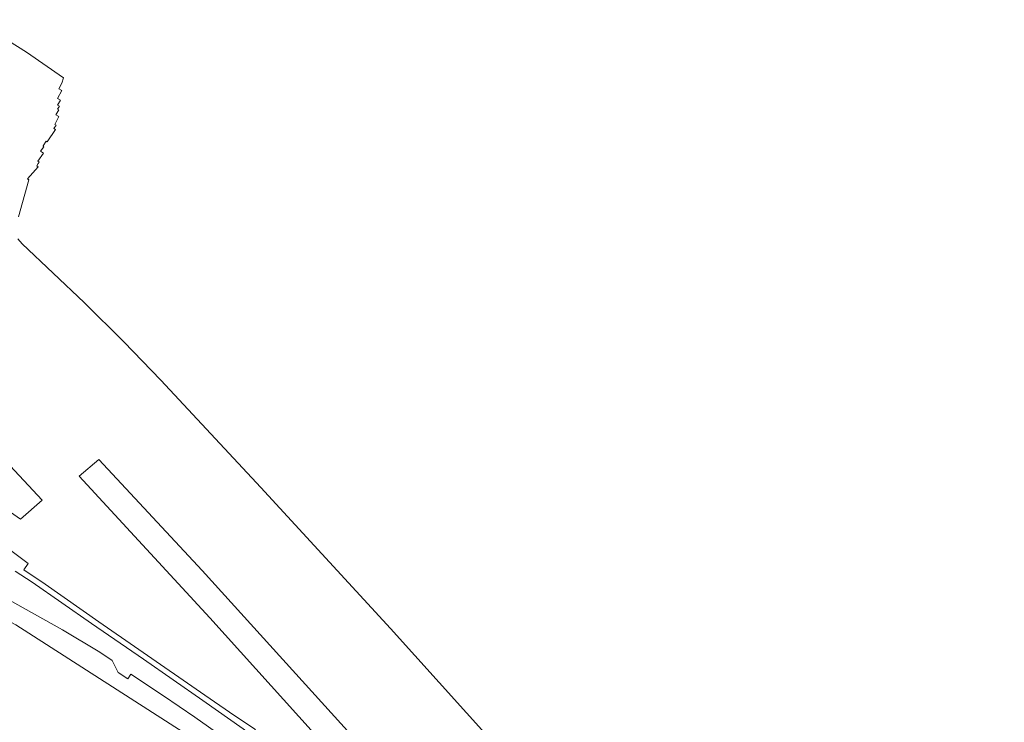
# Model space of a CAD drawing. Header units: metres. Extents: x 124322 to 125871, y 483990 to 485142.
# Tile 61 of 61: x 125404 to 125569, y 484897 to 485015. Entities that reach past the tile are written whole.
import ezdxf

# ---------------------------------------------------------------- set-up
doc = ezdxf.new("R2010")
doc.units = ezdxf.units.M
doc.layers.add('B-RO-VH-ONVERHARD-GV', color=252, linetype='Continuous', lineweight=18)
doc.layers.add('B-RO-VH-VERHARDING_HALFVERHARDING-GV', color=7, linetype='Continuous', lineweight=9)

msp = doc.modelspace()

# ---------------------------------------------------------------- linework, layer by layer
at = {"layer": 'B-RO-VH-ONVERHARD-GV'}
msp.add_lwpolyline([(125330.076, 484946.125), (125348.842, 484933.01), (125542.602, 484798.361), (125568.634, 484780.142), (125533.028, 484811.142), (125483.158, 484854.758), (125481.146, 484856.517), (125479.902, 484857.534), (125457.93, 484875.511), (125431.549, 484895.737), (125403.586, 484913.675), (125333.676, 484951.136)], close=True, dxfattribs=at)
at = {"layer": 'B-RO-VH-VERHARDING_HALFVERHARDING-GV'}
for points in [[(125404.051, 484981.789), (125405.746, 484987.944), (125405.558, 484988.108), (125407.336, 484990.09), (125407.107, 484990.285), (125407.315, 484990.644), (125407.468, 484990.919), (125407.243, 484991.077), (125408.22, 484992.376), (125407.716, 484992.728), (125408.254, 484993.456), (125408.136, 484993.551), (125408.181, 484993.625), (125408.654, 484994.381), (125408.849, 484994.277), (125410.226, 484996.323), (125409.952, 484996.49), (125410.349, 484997.069), (125410.113, 484997.206), (125410.797, 484998.502), (125410.293, 484998.792), (125410.771, 484999.602), (125410.554, 484999.721), (125410.869, 485000.239), (125410.552, 485000.404), (125411.054, 485001.265), (125410.569, 485001.522), (125411.284, 485002.835), (125410.797, 485003.149), (125411.263, 485004.095), (125411.574, 485004.947), (125405.353, 485009.269), (125396.767, 485014.674)], [(125360.43, 484985.39), (125408.001, 484934.465), (125404.391, 484931.297), (125379.598, 484948.568)], [(125486.959, 484889.943), (125466.169, 484913.06), (125444.496, 484936.568), (125427.785, 484954.517), (125421.64, 484960.879), (125415.016, 484967.465), (125404.669, 484977.246), (125403.923, 484978.114)], [(125402.773, 484926.064), (125405.653, 484923.902), (125404.946, 484922.838), (125408.471, 484920.441), (125417.459, 484914.179), (125424.126, 484909.564), (125435.127, 484901.891), (125440.155, 484898.449), (125443.445, 484896.298), (125444.301, 484895.309), (125450.109, 484891.03), (125453.661, 484888.054), (125453.066, 484887.392), (125446.045, 484892.904), (125441.538, 484896.312), (125434.807, 484901.041), (125424.92, 484907.91), (125416.224, 484913.863), (125406.292, 484920.783), (125403.505, 484922.617)], [(125400.077, 484919.139), (125411.371, 484912.837), (125417.608, 484909.107), (125419.661, 484907.685), (125420.67, 484905.7), (125422.277, 484904.668), (125422.797, 484905.417), (125428.254, 484901.803), (125433.491, 484898.245), (125441.268, 484892.759)]]:
    msp.add_lwpolyline(points, dxfattribs=at)
msp.add_lwpolyline([(125435.985, 484914.84), (125414.154, 484938.495), (125417.475, 484941.255), (125434.678, 484922.741), (125461.636, 484893.015), (125482.956, 484869.753), (125507.499, 484845.663), (125505.994, 484844.084), (125484.277, 484863.586), (125458.517, 484889.822)], close=True, dxfattribs=at)

doc.saveas('drawing.dxf')
